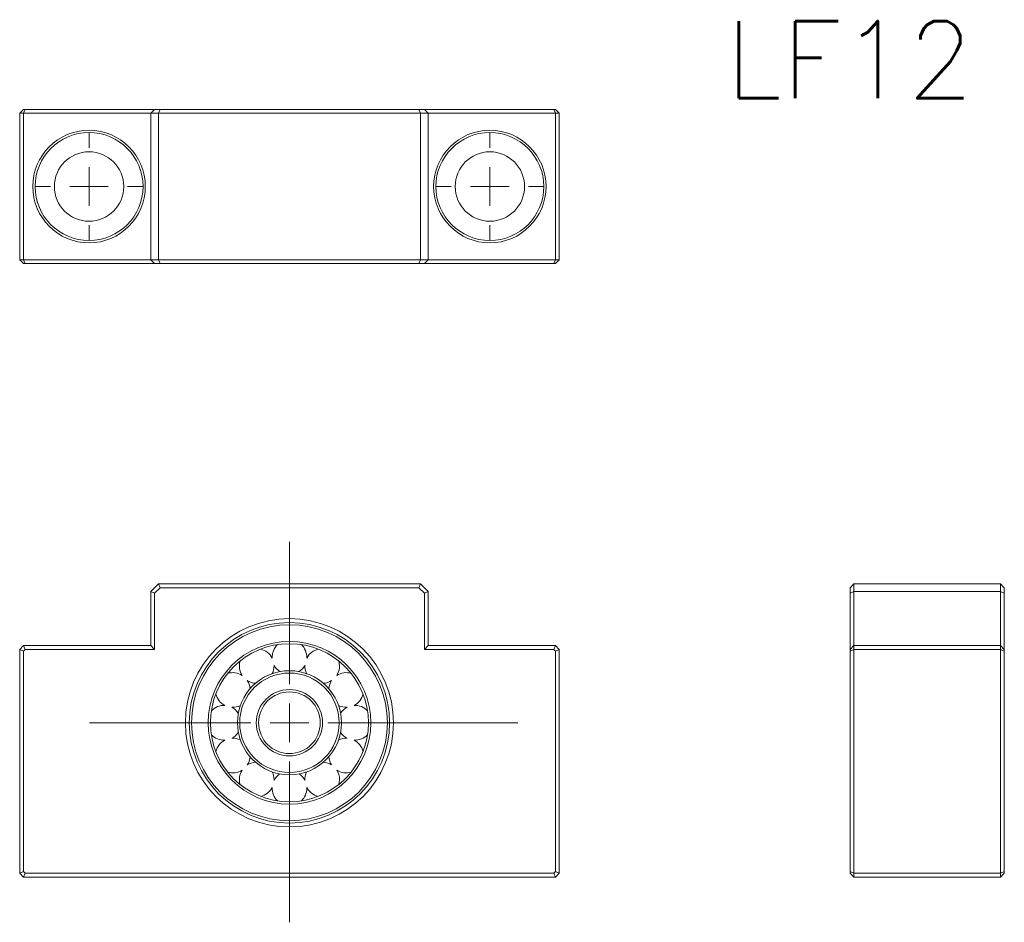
# Model space of a CAD drawing. Header units: millimetres. Extents: x 65 to 192, y 56 to 173.
import ezdxf

# ---------------------------------------------------------------- set-up
doc = ezdxf.new("R2010")
doc.units = ezdxf.units.MM
doc.layers.get('0').update_dxf_attribs({"lineweight": 18})
doc.layers.add('FORMAT', color=7, linetype='Continuous', lineweight=18)
doc.styles.get("Standard").update_dxf_attribs({"font": 'txt.shx'})

# ---------------------------------------------------------------- blocks, each defined once
blk = doc.blocks.new('SW_CENTERMARKSYMBOL_0')
at = {"layer": 'FORMAT', "color": 0}
for p, q in [((0, 5), (0, 23.46)), ((0, 0), (0, 2.5)), ((-5, 0), (-25.94, 0)), ((0, 0), (-2.5, 0)), ((0, 0), (0, -2.5)), ((0, 0), (2.5, 0)), ((5, 0), (29.65, 0)), ((0, -5), (0, -25.87))]:
    blk.add_line(p, q, dxfattribs=at)
blk = doc.blocks.new('SW_CENTERMARKSYMBOL_1')
at = {"layer": 'FORMAT', "color": 0}
for p, q in [((0, 5), (0, 7)), ((0, 0), (0, 2.5)), ((-5, 0), (-7, 0)), ((0, 0), (-2.5, 0)), ((0, 0), (0, -2.5)), ((0, 0), (2.5, 0)), ((5, 0), (7, 0)), ((0, -5), (0, -7))]:
    blk.add_line(p, q, dxfattribs=at)
blk = doc.blocks.new('SW_CENTERMARKSYMBOL_2')
at = {"layer": 'FORMAT', "color": 0}
for p, q in [((0, 5), (0, 7)), ((0, 0), (0, 2.5)), ((-5, 0), (-7, 0)), ((0, 0), (-2.5, 0)), ((0, 0), (0, -2.5)), ((0, 0), (2.5, 0)), ((5, 0), (7, 0)), ((0, -5), (0, -7))]:
    blk.add_line(p, q, dxfattribs=at)

msp = doc.modelspace()

# ---------------------------------------------------------------- linework, layer by layer
at = {"color": 7, "linetype": 'Continuous', "lineweight": 15}
for p, q in [((64.57, 160.6), (65.07, 161.1)), ((65.07, 160.6), (65.28, 161.1)), ((65.07, 161.1), (65.28, 161.1)), ((65.28, 161.1), (82.07, 161.1)), ((81.57, 160.6), (82.07, 161.1)), ((82.07, 161.1), (82.78, 161.1)), ((82.78, 161.1), (82.57, 160.6)), ((82.78, 161.1), (116.36, 161.1)), ((116.36, 161.1), (116.57, 160.6)), ((116.36, 161.1), (117.07, 161.1)), ((117.07, 161.1), (117.57, 160.6)), ((117.07, 161.1), (133.86, 161.1)), ((133.86, 161.1), (134.07, 160.6)), ((133.86, 161.1), (134.07, 161.1)), ((134.07, 161.1), (134.57, 160.6)), ((65.07, 160.6), (64.57, 160.6)), ((64.57, 141.6), (64.57, 160.6)), ((81.57, 160.6), (65.07, 160.6)), ((65.07, 160.6), (65.07, 141.6)), ((81.57, 141.6), (81.57, 160.6)), ((82.57, 160.6), (81.57, 160.6)), ((116.57, 160.6), (82.57, 160.6)), ((82.57, 160.6), (82.57, 141.6)), ((116.57, 141.6), (116.57, 160.6)), ((117.57, 160.6), (116.57, 160.6)), ((117.57, 160.6), (117.57, 141.6)), ((134.07, 160.6), (117.57, 160.6)), ((134.57, 160.6), (134.07, 160.6)), ((134.07, 141.6), (134.07, 160.6)), ((134.57, 160.6), (134.57, 141.6)), ((64.57, 141.6), (65.07, 141.6)), ((64.57, 141.6), (65.07, 141.1)), ((65.07, 141.6), (81.57, 141.6)), ((65.28, 141.1), (65.07, 141.6)), ((65.28, 141.1), (65.07, 141.1)), ((82.07, 141.1), (65.28, 141.1)), ((81.57, 141.6), (82.57, 141.6)), ((82.07, 141.1), (81.57, 141.6)), ((82.78, 141.1), (82.07, 141.1)), ((82.57, 141.6), (116.57, 141.6)), ((82.78, 141.1), (82.57, 141.6)), ((116.36, 141.1), (82.78, 141.1)), ((116.36, 141.1), (116.57, 141.6)), ((117.07, 141.1), (116.36, 141.1)), ((116.57, 141.6), (117.57, 141.6)), ((117.07, 141.1), (117.57, 141.6)), ((133.86, 141.1), (117.07, 141.1)), ((117.57, 141.6), (134.07, 141.6)), ((134.07, 141.6), (133.86, 141.1)), ((134.07, 141.1), (133.86, 141.1)), ((134.07, 141.6), (134.57, 141.6)), ((134.57, 141.6), (134.07, 141.1)), ((81.57, 98.57), (82.57, 99.57)), ((82.07, 98.36), (81.57, 98.57)), ((81.57, 91.57), (81.57, 98.57)), ((82.78, 99.07), (82.07, 98.36)), ((82.07, 98.36), (82.07, 91.07)), ((82.78, 99.07), (82.57, 99.57)), ((82.57, 99.57), (116.57, 99.57)), ((116.36, 99.07), (82.78, 99.07)), ((116.36, 99.07), (116.57, 99.57)), ((117.07, 98.36), (116.36, 99.07)), ((116.57, 99.57), (117.57, 98.57)), ((117.07, 98.36), (117.57, 98.57)), ((117.07, 91.07), (117.07, 98.36)), ((117.57, 98.57), (117.57, 91.57)), ((172.31, 99.07), (172.81, 99.57)), ((172.31, 98.36), (172.31, 99.07)), ((172.31, 98.36), (172.81, 98.57)), ((172.31, 91.07), (172.31, 98.36)), ((172.81, 99.57), (172.81, 98.57)), ((172.81, 99.57), (191.81, 99.57)), ((172.81, 98.57), (172.81, 91.57)), ((191.81, 98.57), (172.81, 98.57)), ((191.81, 98.57), (191.81, 99.57)), ((192.31, 99.07), (191.81, 99.57)), ((192.31, 98.36), (191.81, 98.57)), ((191.81, 91.57), (191.81, 98.57)), ((192.31, 99.07), (192.31, 98.36)), ((192.31, 98.36), (192.31, 91.07)), ((64.57, 91.07), (65.07, 91.57)), ((64.57, 62.07), (64.57, 91.07)), ((64.57, 91.07), (65.07, 90.86)), ((65.28, 91.07), (65.07, 91.57)), ((65.07, 91.57), (81.57, 91.57)), ((65.28, 91.07), (65.07, 90.86)), ((65.07, 90.86), (65.07, 62.28)), ((82.07, 91.07), (65.28, 91.07)), ((82.07, 91.07), (81.57, 91.57)), ((117.07, 91.07), (117.57, 91.57)), ((133.86, 91.07), (117.07, 91.07)), ((117.57, 91.57), (134.07, 91.57)), ((134.07, 91.57), (133.86, 91.07)), ((134.07, 90.86), (133.86, 91.07)), ((134.07, 91.57), (134.57, 91.07)), ((134.57, 91.07), (134.07, 90.86)), ((134.07, 62.28), (134.07, 90.86)), ((134.57, 91.07), (134.57, 62.07)), ((172.81, 91.57), (172.31, 91.07)), ((172.81, 91.07), (172.31, 90.86)), ((172.31, 90.86), (172.31, 91.07)), ((172.31, 62.28), (172.31, 90.86)), ((172.81, 91.57), (172.81, 91.07)), ((172.81, 91.57), (191.81, 91.57)), ((191.81, 91.07), (172.81, 91.07)), ((172.81, 91.07), (172.81, 62.07)), ((191.81, 91.07), (191.81, 91.57)), ((192.31, 91.07), (191.81, 91.57)), ((191.81, 62.07), (191.81, 91.07)), ((192.31, 90.86), (191.81, 91.07)), ((192.31, 91.07), (192.31, 90.86)), ((192.31, 90.86), (192.31, 62.28)), ((101.82, 89.96), (101.82, 90.07)), ((97.57, 88.93), (97.57, 89.04)), ((97.57, 74.09), (97.57, 74.21)), ((101.82, 73.07), (101.82, 73.18)), ((64.57, 62.07), (65.07, 62.28)), ((65.07, 61.57), (64.57, 62.07)), ((65.07, 62.28), (65.28, 62.07)), ((65.07, 61.57), (65.28, 62.07)), ((134.07, 61.57), (65.07, 61.57)), ((65.28, 62.07), (133.86, 62.07)), ((133.86, 62.07), (134.07, 62.28)), ((134.07, 61.57), (133.86, 62.07)), ((134.57, 62.07), (134.07, 62.28)), ((134.57, 62.07), (134.07, 61.57)), ((172.81, 62.07), (172.31, 62.28)), ((172.31, 62.07), (172.31, 62.28)), ((172.81, 61.57), (172.31, 62.07)), ((172.81, 62.07), (172.81, 61.57)), ((172.81, 62.07), (191.81, 62.07)), ((191.81, 61.57), (172.81, 61.57)), ((192.31, 62.28), (191.81, 62.07)), ((191.81, 61.57), (191.81, 62.07)), ((191.81, 61.57), (192.31, 62.07)), ((192.31, 62.28), (192.31, 62.07))]:
    msp.add_line(p, q, dxfattribs=at)
for points in [[(106.07, 88.93), (106.04, 89.29), (105.98, 89.57)], [(105.98, 73.57), (106.04, 73.85), (106.07, 74.21)]]:
    msp.add_lwpolyline(points, dxfattribs=at)
for centre, radius in [((73.57, 151.1), 7.3), ((73.57, 151.1), 7), ((125.57, 151.1), 7.3), ((125.57, 151.1), 7), ((73.57, 151.1), 4.5), ((125.57, 151.1), 4.5), ((99.57, 81.57), 13.5), ((99.57, 81.57), 13), ((99.57, 81.57), 12.7), ((99.57, 81.57), 10.55), ((99.57, 81.57), 10.25), ((99.57, 81.57), 6.75), ((99.57, 81.57), 6.45), ((99.57, 81.57), 4.3), ((99.57, 81.57), 4)]:
    msp.add_circle(centre, radius, dxfattribs=at)
for centre, start, end in [((95.32, 88.93), 27.1061, 76.5096), ((99.57, 90.07), 133.4904, 182.8939), ((99.57, 90.07), 0, 46.5096), ((103.82, 88.93), 103.4904, 152.8939), ((95.32, 88.93), 163.4904, 212.8939), ((95.32, 88.93), 333.8945, 360), ((99.57, 90.07), 207.1061, 236.1055), ((99.57, 90.07), 303.8945, 332.8939), ((103.82, 88.93), 177.1061, 206.1055), ((103.82, 88.93), 327.1061, 0), ((92.21, 85.82), 57.1061, 106.5096), ((95.32, 88.93), 237.1061, 266.1055), ((92.21, 85.82), 3.8945, 32.8939), ((103.82, 88.93), 273.8945, 302.8939), ((106.93, 85.82), 147.1061, 176.1055), ((106.93, 85.82), 73.4904, 122.8939), ((92.21, 85.82), 193.4904, 242.8939), ((106.93, 85.82), 297.1061, 346.5096), ((91.07, 81.57), 87.1061, 136.5096), ((92.21, 85.82), 267.1061, 296.1055), ((91.07, 81.57), 33.8945, 62.8939), ((106.93, 85.82), 243.8945, 272.8939), ((108.07, 81.57), 117.1061, 146.1055), ((108.07, 81.57), 43.4904, 92.8939), ((91.07, 81.57), 223.4904, 272.8939), ((92.21, 77.32), 117.1061, 166.5096), ((91.07, 81.57), 297.1061, 326.1055), ((92.21, 77.32), 63.8945, 92.8939), ((106.93, 77.32), 87.1061, 116.1055), ((108.07, 81.57), 213.8945, 242.8939), ((108.07, 81.57), 267.1061, 316.5096), ((106.93, 77.32), 13.4904, 62.8939), ((92.21, 77.32), 327.1061, 356.1055), ((106.93, 77.32), 183.8945, 212.8939), ((92.21, 77.32), 253.4904, 302.8939), ((95.32, 74.21), 147.1061, 196.5096), ((95.32, 74.21), 93.8945, 122.8939), ((103.82, 74.21), 57.1061, 86.1055), ((103.82, 74.21), 0, 32.8939), ((106.93, 77.32), 237.1061, 286.5096), ((95.32, 74.21), 0, 26.1055), ((99.57, 73.07), 123.8945, 152.8939), ((99.57, 73.07), 27.1061, 56.1055), ((103.82, 74.21), 153.8945, 182.8939), ((95.32, 74.21), 283.4904, 332.8939), ((99.57, 73.07), 177.1061, 226.5096), ((99.57, 73.07), 313.4904, 360), ((103.82, 74.21), 207.1061, 256.5096)]:
    msp.add_arc(centre, 2.25, start, end, dxfattribs=at)

# ---------------------------------------------------------------- block references
at = {"layer": 'FORMAT'}
for name, p in [('SW_CENTERMARKSYMBOL_2', (73.57, 151.1)), ('SW_CENTERMARKSYMBOL_1', (125.57, 151.1)), ('SW_CENTERMARKSYMBOL_0', (99.57, 81.57))]:
    msp.add_blockref(name, p, dxfattribs=at)

# ---------------------------------------------------------------- texts
at = {"insert": (156.17, 172.55), "char_height": 10, "width": 38.6921, "attachment_point": 1}
msp.add_mtext('LF12', dxfattribs=at)

doc.saveas('drawing.dxf')
